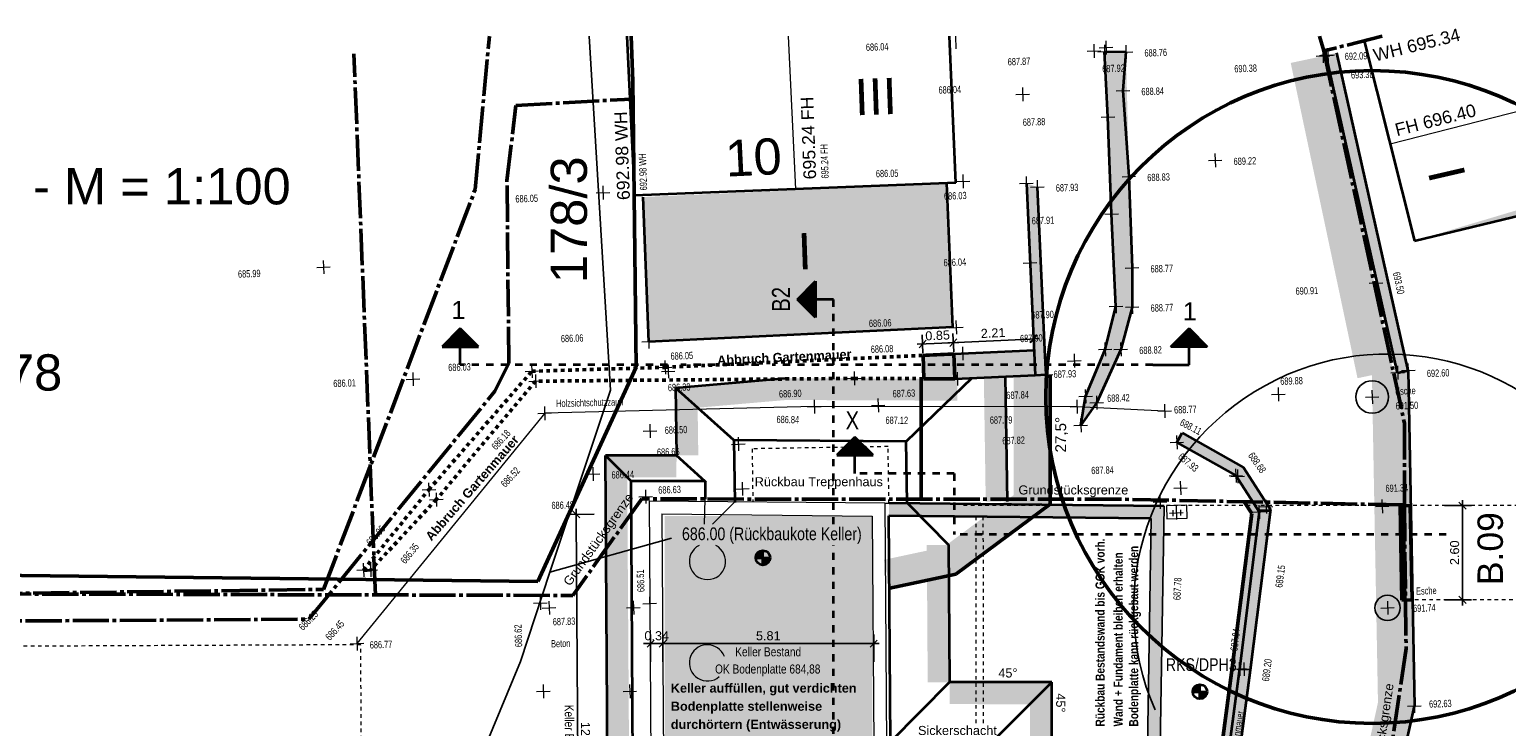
# Model space of a CAD drawing. Header units: metres. Extents: x 1 to 118, y 0 to 84.
# Tile 15 of 24: x 38 to 79, y 65 to 84. Entities that reach past the tile are written whole.
import ezdxf

# ---------------------------------------------------------------- set-up
doc = ezdxf.new("R2010")
doc.units = ezdxf.units.M
for name, pattern in [('ACHSE3', [1.25, 1, -0.1, 0.05, -0.1]), ('DURCHG', [0]), ('GESTR1', [0.4, 0.2, -0.2]), ('GESTR3', [0.2, 0.1, -0.1]), ('PUNKTE', [0.15, 0.05, -0.1])]:
    doc.linetypes.add(name, pattern=pattern)
for name, color, linetype in [('Anschüttung_Keller', 7, 'Continuous'), ('Aushub', 7, 'Continuous'), ('B_ume', 7, 'Continuous'), ('Bestand', 7, 'Continuous'), ('Bodenprofil', 7, 'Continuous'), ('Dr_nage', 7, 'Continuous'), ('Gas', 7, 'Continuous'), ('Gel_nde', 7, 'Continuous'), ('GEOMETRIE', 7, 'Continuous'), ('Grundst_cksgrenze', 7, 'Continuous'), ('H_henkoten', 7, 'Continuous'), ('MAKET', 7, 'Continuous'), ('Mauern_Bestand', 7, 'Continuous'), ('Nachbargeb_ude', 7, 'Continuous'), ('SCHNPF', 7, 'Continuous'), ('SCHRAFF', 7, 'Continuous'), ('Sparten_Vermessung', 7, 'Continuous'), ('Spritzbeton', 7, 'Continuous'), ('Strom', 7, 'Continuous'), ('Telekom', 7, 'Continuous'), ('TEXTE', 7, 'Continuous'), ('Wasser', 7, 'Continuous')]:
    doc.layers.add(name, color=color, linetype=linetype)
doc.styles.add('Arial', font='arial.ttf')
doc.dimstyles.new('ISBSTRICH4E', dxfattribs={"dimtxt": 0.25, "dimasz": 0.1, "dimexe": 0.25, "dimexo": 0, "dimgap": 0.09, "dimtad": 1, "dimzin": 0, "dimdsep": 46, "dimtxsty": 'Arial', "dimblk": 'ID4', "dimblk1": 'ID4', "dimblk2": 'ID4', "dimsah": 1, "dimcen": 0.09, "dimdle": 0.15, "dimclrd": 7, "dimclre": 7, "dimclrt": 7, "dimazin": 0, "dimtfac": 1, "dimtdec": 4, "dimtix": 1, "dimtmove": 2, "dimatfit": 3, "dimfxl": 1, "dimtvp": 0.004, "dimtolj": 1, "dimtzin": 0, "dimarcsym": 0})

# ---------------------------------------------------------------- blocks, each defined once
blk = doc.blocks.new('DIM8')
at = {"layer": 'Bodenprofil', "color": 7, "linetype": 'DURCHG', "lineweight": 35}
for p, q in [((70.315, 66.1), (70.715, 66.1)), ((70.515, 65.9), (70.515, 66.3))]:
    blk.add_line(p, q, dxfattribs=at)
blk.add_circle((70.515, 66.1), 0.2, dxfattribs=at)
blk = doc.blocks.new('DIM9')
at = {"layer": 'Bodenprofil', "color": 7, "style": 'Arial', "width": 0.8}
blk.add_text('RKS/DPH3', height=0.35, dxfattribs=at).set_placement((69.573, 66.672))
blk = doc.blocks.new('ID4')
at = {"color": 7, "linetype": 'DURCHG', "lineweight": 25}
for p, q in [((-1, -1), (1, 1)), ((1.5, 0), (-1, 0))]:
    blk.add_line(p, q, dxfattribs=at)
blk = doc.blocks.new('*D24')
at = {"layer": 'Defpoints', "color": 0}
for p in [(61.52, 67.425), (55.706, 66.925), (61.52, 66.925)]:
    blk.add_point(p, dxfattribs=at)
at = {"layer": 'MAKET', "color": 7, "lineweight": -2}
for p, q in [((55.706, 66.925), (55.706, 67.675)), ((61.52, 66.925), (61.52, 67.675)), ((55.806, 67.425), (61.42, 67.425))]:
    blk.add_line(p, q, dxfattribs=at)
at = {"layer": 'MAKET', "color": 7, "lineweight": -2, "xscale": 0.1, "yscale": 0.1, "zscale": 0.1, "rotation": 180}
blk.add_blockref('ID4', (55.706, 67.425), dxfattribs=at)
at = {"layer": 'MAKET', "color": 7, "lineweight": -2, "xscale": 0.1, "yscale": 0.1, "zscale": 0.1}
blk.add_blockref('ID4', (61.52, 67.425), dxfattribs=at)
at = {"layer": 'MAKET', "color": 7, "insert": (58.613, 67.642), "char_height": 0.25, "attachment_point": 5, "style": 'Arial'}
blk.add_mtext('\\A1;5.81', dxfattribs=at)
blk = doc.blocks.new('*D25')
at = {"layer": 'Defpoints', "color": 0}
for p in [(55.706, 67.425), (55.37, 66.925), (55.706, 66.925)]:
    blk.add_point(p, dxfattribs=at)
at = {"layer": 'MAKET', "color": 7, "lineweight": -2}
for p, q in [((55.37, 66.925), (55.37, 67.675)), ((55.706, 66.925), (55.706, 67.675)), ((55.27, 67.425), (55.17, 67.425)), ((55.37, 67.425), (55.706, 67.425)), ((55.806, 67.425), (55.906, 67.425))]:
    blk.add_line(p, q, dxfattribs=at)
at = {"layer": 'MAKET', "color": 7, "lineweight": -2, "xscale": 0.1, "yscale": 0.1, "zscale": 0.1}
blk.add_blockref('ID4', (55.37, 67.425), dxfattribs=at)
at = {"layer": 'MAKET', "color": 7, "lineweight": -2, "xscale": 0.1, "yscale": 0.1, "zscale": 0.1, "rotation": 180}
blk.add_blockref('ID4', (55.706, 67.425), dxfattribs=at)
at = {"layer": 'MAKET', "color": 7, "insert": (55.538, 67.642), "char_height": 0.25, "attachment_point": 5, "style": 'Arial'}
blk.add_mtext('\\A1;0.34', dxfattribs=at)
blk = doc.blocks.new('*D29')
at = {"layer": 'Defpoints', "color": 0}
for p in [(77.256, 71.231), (77.256, 68.632), (77.756, 68.632)]:
    blk.add_point(p, dxfattribs=at)
at = {"layer": 'MAKET', "color": 7, "lineweight": -2}
for p, q in [((77.256, 71.231), (78.006, 71.231)), ((77.756, 71.131), (77.756, 68.732)), ((77.256, 68.632), (78.006, 68.632))]:
    blk.add_line(p, q, dxfattribs=at)
at = {"layer": 'MAKET', "color": 7, "lineweight": -2, "xscale": 0.1, "yscale": 0.1, "zscale": 0.1}
for p, rotation in [((77.756, 71.231), 90), ((77.756, 68.632), 270)]:
    blk.add_blockref('ID4', p, dxfattribs=dict(at, rotation=rotation))
at = {"layer": 'MAKET', "color": 7, "insert": (77.538, 69.932), "char_height": 0.25, "attachment_point": 5, "rotation": 90, "style": 'Arial'}
blk.add_mtext('\\A1;2.60', dxfattribs=at)
blk = doc.blocks.new('*D30')
at = {"layer": 'Defpoints', "color": 0}
for p in [(53.314, 70.992), (53.814, 70.995), (53.897, 58.674)]:
    blk.add_point(p, dxfattribs=at)
at = {"layer": 'MAKET', "color": 7, "lineweight": -2}
for p, q in [((53.814, 70.995), (53.064, 70.99)), ((53.396, 58.77), (53.315, 70.892)), ((53.897, 58.674), (53.147, 58.669))]:
    blk.add_line(p, q, dxfattribs=at)
at = {"layer": 'MAKET', "color": 7, "lineweight": -2, "xscale": 0.1, "yscale": 0.1, "zscale": 0.1}
for p, rotation in [((53.314, 70.992), 90.3837776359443), ((53.397, 58.67), 270.3837776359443)]:
    blk.add_blockref('ID4', p, dxfattribs=dict(at, rotation=rotation))
at = {"layer": 'MAKET', "color": 7, "insert": (53.573, 64.832), "char_height": 0.25, "attachment_point": 5, "rotation": 270.3838, "style": 'Arial'}
blk.add_mtext('\\A1;12.32', dxfattribs=at)
blk = doc.blocks.new('DIM45')
at = {"layer": 'Aushub', "color": 7, "linetype": 'DURCHG', "lineweight": 35}
for p, q in [((58.267, 69.793), (58.667, 69.793)), ((58.467, 69.593), (58.467, 69.993))]:
    blk.add_line(p, q, dxfattribs=at)
blk.add_circle((58.467, 69.793), 0.2, dxfattribs=at)
blk = doc.blocks.new('DIM46')
at = {"layer": 'Aushub', "color": 7, "style": 'Arial', "width": 0.8}
blk.add_text('686.00 (Rückbaukote Keller)', height=0.35, rotation=360, dxfattribs=at).set_placement((56.233, 70.279))
blk = doc.blocks.new('*D95')
at = {"layer": 'Defpoints', "color": 0}
for p in [(63.705, 75.976), (65.916, 76.079), (63.717, 75.727)]:
    blk.add_point(p, dxfattribs=at)
at = {"layer": 'MAKET', "color": 7, "lineweight": -2}
for p, q in [((63.705, 75.976), (63.728, 75.477)), ((65.827, 75.824), (63.817, 75.731)), ((65.916, 76.079), (65.939, 75.579))]:
    blk.add_line(p, q, dxfattribs=at)
at = {"layer": 'MAKET', "color": 7, "lineweight": -2, "xscale": 0.1, "yscale": 0.1, "zscale": 0.1}
for p, rotation in [((63.717, 75.727), 182.6521771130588), ((65.927, 75.829), 2.65217711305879)]:
    blk.add_blockref('ID4', p, dxfattribs=dict(at, rotation=rotation))
at = {"layer": 'MAKET', "color": 7, "insert": (64.812, 75.993), "char_height": 0.25, "attachment_point": 5, "rotation": 2.6522, "style": 'Arial'}
blk.add_mtext('\\A1;2.21', dxfattribs=at)
blk = doc.blocks.new('*D96')
at = {"layer": 'Defpoints', "color": 0}
for p in [(62.856, 75.937), (63.705, 75.976), (62.868, 75.687)]:
    blk.add_point(p, dxfattribs=at)
at = {"layer": 'MAKET', "color": 7, "lineweight": -2}
for p, q in [((62.856, 75.937), (62.879, 75.437)), ((63.705, 75.976), (63.728, 75.477)), ((63.617, 75.722), (62.968, 75.692))]:
    blk.add_line(p, q, dxfattribs=at)
at = {"layer": 'MAKET', "color": 7, "lineweight": -2, "xscale": 0.1, "yscale": 0.1, "zscale": 0.1}
for p, rotation in [((62.868, 75.687), 182.6521771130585), ((63.717, 75.727), 2.65217711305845)]:
    blk.add_blockref('ID4', p, dxfattribs=dict(at, rotation=rotation))
at = {"layer": 'MAKET', "color": 7, "insert": (63.282, 75.924), "char_height": 0.25, "attachment_point": 5, "rotation": 2.6522, "style": 'Arial'}
blk.add_mtext('\\A1;0.85', dxfattribs=at)

msp = doc.modelspace()

# ---------------------------------------------------------------- hatches: boundary and pattern name
at = {"layer": 'Anschüttung_Keller'}
msp.add_hatch(color=9, dxfattribs=at).paths.add_polyline_path([(55.761, 58.686), (61.479, 58.686), (61.479, 70.944), (55.761, 70.944)])
at = {"layer": 'Aushub'}
for color, points in [(7, [(56.056, 74.483), (59.098, 74.483), (59.075, 74.746)]), (7, [(59.073, 74.144), (63.823, 74.144), (63.826, 74.728), (59.075, 74.728)]), (7, [(59.075, 74.728), (63.826, 74.728), (59.075, 74.746)]), (7, [(64.557, 74.781), (65.159, 74.781), (65.158, 74.79)]), (7, [(64.609, 71.348), (65.211, 71.348), (65.159, 74.781), (64.557, 74.781)]), (30, [(65.381, 71.27), (66.383, 71.27), (66.383, 74.847), (65.381, 74.847)]), (7, [(56.056, 74.483), (56.658, 74.483), (56.658, 74.492)]), (7, [(56.086, 74.146), (59.127, 74.146), (59.098, 74.483), (56.056, 74.483)]), (7, [(56.082, 72.623), (56.684, 72.623), (56.658, 74.483), (56.056, 74.483)]), (7, [(56.108, 73.883), (59.127, 74.146), (56.086, 74.146)]), (7, [(63.823, 74.126), (63.823, 74.144), (59.073, 74.144)]), (7, [(54.118, 72.615), (54.72, 72.615), (54.72, 72.619)]), (7, [(54.212, 58.472), (54.814, 58.472), (54.72, 72.615), (54.118, 72.615)]), (7, [(54.123, 72.614), (56.083, 72.614), (54.123, 72.615)]), (7, [(54.123, 72.013), (56.082, 72.013), (56.083, 72.614), (54.123, 72.614)]), (7, [(56.083, 72.614), (56.684, 72.623), (56.082, 72.623)]), (7, [(56.082, 72.012), (56.082, 72.013), (54.123, 72.013)]), (30, [(65.039, 71.27), (66.383, 71.27), (65.904, 71.913)]), (30, [(63.311, 69.985), (64.655, 69.985), (66.383, 71.27), (65.039, 71.27)]), (7, [(64.609, 71.339), (65.211, 71.348), (64.609, 71.348)]), (30, [(61.801, 69.737), (63.705, 69.737), (63.621, 70.126)]), (7, [(62.984, 70.147), (63.586, 70.147), (63.586, 70.151)]), (7, [(63.009, 66.359), (63.611, 66.359), (63.586, 70.147), (62.984, 70.147)]), (7, [(58.267, 69.793), (58.467, 69.793), (58.467, 69.993, 0.414214)]), (7, [(58.467, 69.593, 0.414214), (58.667, 69.793), (58.467, 69.793)]), (30, [(61.886, 69.342), (63.789, 69.342), (63.705, 69.737), (61.801, 69.737)]), (30, [(63.789, 69.342), (64.655, 69.985), (63.311, 69.985)]), (30, [(61.969, 68.952), (63.789, 69.342), (61.886, 69.342)]), (7, [(63.009, 66.355), (63.611, 66.359), (63.009, 66.359)]), (7, [(65.826, 64.758), (66.428, 64.758), (66.428, 66.359), (65.826, 66.359)])]:
    msp.add_hatch(color=color, dxfattribs=at).paths.add_polyline_path(points)
at = {"layer": 'Bestand'}
msp.add_hatch(color=180, dxfattribs=at).paths.add_polyline_path([(68.475, 28.757), (67.903, 28.757), (68.026, 49.116), (66.119, 48.241), (66.118, 49.496), (68.118, 49.512), (68.11, 56.395), (66.11, 56.387), (66.109, 56.687), (68.946, 56.709), (69.174, 70.875), (61.939, 70.95), (61.942, 71.3), (69.529, 71.221), (69.291, 56.394), (68.46, 56.406), (68.465, 48.579), (68.593, 48.564), (68.475, 28.757)])
at = {"layer": 'Bodenprofil'}
for points in [[(70.315, 66.1), (70.515, 66.1), (70.515, 66.3, 0.414214)], [(70.515, 65.9, 0.414214), (70.715, 66.1), (70.515, 66.1)]]:
    msp.add_hatch(color=7, dxfattribs=at).paths.add_polyline_path(points)
at = {"layer": 'Gel_nde'}
for points in [[(73.018, 83.439), (74.042, 83.439), (73.998, 83.647)], [(74.816, 74.953), (75.84, 74.953), (74.042, 83.439), (73.018, 83.439)], [(74.86, 74.745), (75.84, 74.953), (74.816, 74.953)], [(75.255, 74.943), (76.258, 74.943), (76.257, 74.961)], [(75.426, 65.704), (76.428, 65.704), (76.258, 74.943), (75.255, 74.943)], [(73.409, 56.62), (74.434, 56.62), (76.428, 65.704), (75.402, 65.704)], [(75.402, 65.704), (76.428, 65.704), (75.449, 65.919)], [(75.426, 65.686), (76.428, 65.704), (75.426, 65.704)]]:
    msp.add_hatch(color=7, dxfattribs=at).paths.add_polyline_path(points)
at = {"layer": 'Mauern_Bestand'}
for points in [[(67.229, 73.446), (67.361, 74.243), (67.903, 75.54), (68.199, 76.726), (67.888, 83.752), (68.476, 83.741), (68.646, 76.707), (68.332, 75.54), (68, 74.805), (67.668, 74.071), (67.229, 73.446)], [(67.229, 73.446), (67.361, 74.243), (67.903, 75.54), (68.199, 76.726), (67.888, 83.752), (68.476, 83.741), (68.391, 82.676), (68.646, 76.707), (68.332, 75.54), (67.668, 74.071), (67.229, 73.446)], [(73.998, 83.647), (74.289, 83.721), (76.257, 74.961), (75.965, 74.896), (73.998, 83.647)], [(65.73, 80.119), (66.033, 80.02), (66.274, 74.843), (65.974, 74.829), (65.73, 80.119)], [(63.731, 75.414), (63.755, 74.728), (63.825, 74.728), (65.974, 74.828), (65.942, 75.516), (63.731, 75.414)], [(63.731, 75.414), (63.755, 74.728), (64.013, 74.735), (65.974, 74.828), (65.942, 75.516), (63.731, 75.414)], [(69.879, 72.975), (70.491, 72.975), (70.026, 73.236)], [(71.106, 72.284), (71.717, 72.284), (70.491, 72.975), (69.879, 72.975)], [(71.505, 72.059), (71.862, 72.059), (71.717, 72.284), (71.106, 72.284)], [(72.104, 71.129), (72.46, 71.129), (71.862, 72.059), (71.505, 72.059)], [(71.604, 66.729), (71.907, 66.729), (72.451, 71.058), (72.149, 71.058)], [(72.149, 71.058), (72.451, 71.058), (72.46, 71.129), (72.104, 71.129)], [(70.934, 61.682), (71.236, 61.682), (71.902, 66.691), (71.599, 66.691)], [(71.599, 66.691), (71.902, 66.691), (71.907, 66.729), (71.604, 66.729)]]:
    msp.add_hatch(color=7, dxfattribs=at).paths.add_polyline_path(points)
at = {"layer": 'Nachbargeb_ude'}
for points in [[(86.639, 66.308), (83.298, 80.191), (76.431, 78.534), (84.729, 81.013), (92.143, 82.781), (92.143, 67.63), (86.639, 66.308)], [(54.925, 79.781), (63.789, 80.13)], [(63.539, 80.12), (63.706, 76.153), (55.315, 75.754), (55.157, 79.741), (63.539, 80.12)]]:
    msp.add_hatch(color=7, dxfattribs=at).paths.add_polyline_path(points)
at = {"layer": 'SCHRAFF'}
for points in [[(63.731, 75.414), (62.882, 75.374), (62.904, 74.732), (63.755, 74.728), (63.731, 75.414)], [(63.731, 75.414), (63.755, 74.728), (62.904, 74.732), (62.882, 75.374), (63.731, 75.414)], [(63.611, 66.358), (65.827, 66.358), (63.611, 66.359)], [(63.611, 65.757), (65.827, 65.757), (65.827, 66.358), (63.611, 66.358)], [(65.827, 65.756), (65.827, 65.757), (63.611, 65.757)]]:
    msp.add_hatch(color=7, dxfattribs=at).paths.add_polyline_path(points)
at = {"layer": 'Spritzbeton'}
for color, points in [(4, [(71.971, 71.335), (71.73, 71.34), (71.942, 71.011), (71.674, 68.883), (71.071, 64.232), (70.736, 61.708), (70.934, 61.682), (71.604, 66.729), (72.149, 71.058), (71.971, 71.335)]), (30, [(76.116, 71.228), (76.326, 71.231), (76.364, 68.632), (76.164, 68.628), (76.116, 71.228)])]:
    msp.add_hatch(color=color, dxfattribs=at).paths.add_polyline_path(points)

# ---------------------------------------------------------------- linework, layer by layer
at = {"layer": 'Anschüttung_Keller', "color": 9, "linetype": 'DURCHG', "lineweight": 13}
for centre, start, end in [((56.937, 69.692), 117.2858, 62.7142), ((56.937, 66.895), 20.4833, 310.5683)]:
    msp.add_arc(centre, 0.5, start, end, dxfattribs=at)
at = {"layer": 'Aushub', "color": 7, "linetype": 'DURCHG', "lineweight": 35}
for p, q in [((56.056, 74.483), (59.075, 74.746)), ((64.223, 74.746), (62.416, 72.996)), ((65.211, 71.348), (65.158, 74.79)), ((56.056, 74.483), (56.083, 72.612)), ((57.664, 73.035), (56.056, 74.483)), ((62.416, 72.996), (57.664, 73.035)), ((57.664, 73.035), (57.688, 71.322)), ((62.441, 71.306), (62.416, 72.996)), ((54.118, 72.615), (54.212, 58.467)), ((54.822, 71.915), (54.123, 72.615)), ((56.083, 72.614), (54.123, 72.615)), ((56.877, 71.898), (56.083, 72.614)), ((54.822, 71.915), (54.917, 57.787)), ((54.822, 71.915), (56.86, 71.914)), ((56.877, 71.898), (56.87, 71.414)), ((56.878, 71.914), (56.877, 71.898)), ((62.441, 71.306), (63.586, 70.151)), ((61.931, 70.95), (61.972, 64.709)), ((63.586, 70.151), (63.611, 66.359)), ((63.611, 66.359), (61.972, 64.709)), ((66.428, 66.359), (63.611, 66.359)), ((66.428, 66.359), (64.778, 64.709)), ((66.428, 64.758), (66.428, 66.359))]:
    msp.add_line(p, q, dxfattribs=at)
at = {"layer": 'Aushub', "color": 20, "linetype": 'DURCHG', "lineweight": 50}
for p, q in [((62.829, 74.732), (62.829, 71.412)), ((66.383, 74.847), (66.383, 71.27)), ((63.789, 69.342), (66.383, 71.27)), ((61.969, 68.952), (63.789, 69.342))]:
    msp.add_line(p, q, dxfattribs=at)
at = {"layer": 'Aushub', "color": 9, "linetype": 'DURCHG', "lineweight": 13}
for p, q in [((56.859, 70.716), (56.87, 71.414)), ((57.689, 71.336), (57.075, 70.716))]:
    msp.add_line(p, q, dxfattribs=at)
at = {"layer": 'B_ume', "color": 84, "linetype": 'DURCHG', "lineweight": 50}
msp.add_circle((75.264, 74.227), 9, dxfattribs=at)
at = {"layer": 'B_ume', "color": 84, "linetype": 'DURCHG', "lineweight": 25}
for centre, radius in [((75.264, 74.227), 0.45), ((75.688, 68.412), 0.35)]:
    msp.add_circle(centre, radius, dxfattribs=at)
msp.add_arc((75.688, 68.412), 7, 224.0189, 203.6893, dxfattribs=at)
at = {"layer": 'Bestand', "color": 254, "linetype": 'GESTR3', "lineweight": 13}
for p, q in [((61.918, 72.859), (58.167, 72.799)), ((58.167, 72.799), (58.188, 71.329)), ((61.941, 71.299), (61.918, 72.859)), ((64.349, 65.233), (64.342, 70.925)), ((64.549, 65.233), (64.542, 70.923)), ((47.378, 67.395), (33.732, 67.334)), ((47.414, 59.982), (47.378, 67.395))]:
    msp.add_line(p, q, dxfattribs=at)
at = {"layer": 'Bestand', "color": 9, "linetype": 'DURCHG', "lineweight": 13}
for p, q in [((55.326, 71.353), (55.413, 58.39)), ((61.827, 71.301), (55.326, 71.353)), ((61.827, 71.301), (61.942, 71.3)), ((61.827, 71.301), (61.871, 64.631)), ((55.679, 71.008), (55.761, 58.686)), ((55.679, 71.008), (61.479, 70.944)), ((61.479, 70.944), (61.521, 64.631))]:
    msp.add_line(p, q, dxfattribs=at)
at = {"layer": 'Bestand', "color": 7, "linetype": 'DURCHG', "lineweight": 35}
for p, q in [((69.529, 71.221), (61.942, 71.3)), ((69.174, 70.875), (61.939, 70.95))]:
    msp.add_line(p, q, dxfattribs=at)
at = {"layer": 'Bestand', "color": 180, "linetype": 'DURCHG', "lineweight": 25}
for p, q in [((69.072, 64.577), (69.174, 70.875)), ((69.422, 64.577), (69.529, 71.221))]:
    msp.add_line(p, q, dxfattribs=at)
at = {"layer": 'Gas', "color": 20, "linetype": 'ACHSE3', "lineweight": 50}
for p, q in [((51.408, 80.187), (51.657, 82.266)), ((51.657, 82.266), (54.846, 82.444)), ((51.46, 75.159), (51.408, 80.187)), ((51.071, 74.384), (51.46, 75.159)), ((45.947, 68.102), (51.071, 74.384)), ((32.934, 68.018), (45.947, 68.102))]:
    msp.add_line(p, q, dxfattribs=at)
at = {"layer": 'Gel_nde', "color": 7, "linetype": 'DURCHG', "lineweight": 35}
for p in [(76.257, 74.961), (74.387, 56.405)]:
    msp.add_line(p, (76.428, 65.704), dxfattribs=at)
at = {"layer": 'GEOMETRIE', "color": 7, "linetype": 'DURCHG', "lineweight": 50}
for p, q in [((62.882, 75.374), (62.904, 74.732)), ((63.731, 75.414), (63.755, 74.728))]:
    msp.add_line(p, q, dxfattribs=at)
at = {"layer": 'GEOMETRIE', "color": 7, "linetype": 'PUNKTE', "lineweight": 18}
for p, q in [((96.897, 71.231), (63.948, 71.231)), ((80.541, 68.632), (76.364, 68.632))]:
    msp.add_line(p, q, dxfattribs=at)
at = {"layer": 'Grundst_cksgrenze', "color": 54, "linetype": 'ACHSE3', "lineweight": 50}
for p, q in [((73.816, 84.177), (73.929, 83.77)), ((75.54, 84.177), (73.929, 83.77)), ((47.781, 68.77), (47.188, 83.689)), ((73.929, 83.77), (76.155, 73.501)), ((76.155, 73.501), (76.152, 71.25)), ((55.124, 71.415), (53.224, 68.756)), ((68.342, 71.41), (55.124, 71.415)), ((76.152, 71.249), (68.341, 71.409)), ((76.152, 71.25), (76.199, 67.289)), ((76.152, 71.25), (76.152, 71.25)), ((6.093, 68.872), (53.224, 68.756)), ((76.199, 67.289), (74.25, 54.164))]:
    msp.add_line(p, q, dxfattribs=at)
at = {"layer": 'H_henkoten', "color": 9, "linetype": 'DURCHG', "lineweight": 13}
for p, q in [((63.777, 84.177), (63.789, 83.832)), ((67.588, 83.957), (67.601, 83.582)), ((67.881, 83.94), (67.894, 83.565)), ((67.916, 84.05), (67.929, 83.676)), ((68.469, 83.928), (68.482, 83.553)), ((67.408, 83.763), (67.782, 83.776)), ((67.7, 83.746), (68.075, 83.759)), ((67.735, 83.857), (68.11, 83.87)), ((68.289, 83.734), (68.663, 83.747)), ((73.722, 83.622), (74.097, 83.635)), ((73.811, 83.641), (74.186, 83.654)), ((73.853, 83.653), (74.228, 83.666)), ((73.903, 83.816), (73.916, 83.441)), ((73.992, 83.834), (74.005, 83.46)), ((74.034, 83.847), (74.047, 83.472)), ((65.623, 82.763), (65.636, 82.388)), ((68.204, 82.67), (68.579, 82.682)), ((68.385, 82.863), (68.398, 82.489)), ((65.442, 82.569), (65.817, 82.582)), ((67.789, 81.944), (68.164, 81.957)), ((67.97, 82.138), (67.983, 81.763)), ((70.748, 80.746), (71.122, 80.759)), ((70.929, 80.94), (70.941, 80.565)), ((63.977, 80.361), (63.99, 79.987)), ((65.724, 80.307), (65.737, 79.932)), ((68.368, 80.3), (68.742, 80.313)), ((68.549, 80.494), (68.561, 80.119)), ((53.872, 79.853), (54.246, 79.865)), ((54.052, 80.046), (54.065, 79.672)), ((63.796, 80.167), (64.171, 80.18)), ((65.543, 80.113), (65.918, 80.126)), ((65.846, 80.013), (66.22, 80.026)), ((66.026, 80.207), (66.039, 79.833)), ((68.073, 79.463), (68.086, 79.088)), ((67.892, 79.269), (68.267, 79.282)), ((46.162, 77.801), (46.537, 77.814)), ((46.343, 77.995), (46.356, 77.62)), ((65.644, 77.922), (66.019, 77.935)), ((65.825, 78.116), (65.838, 77.741)), ((68.457, 77.781), (68.831, 77.794)), ((68.637, 77.975), (68.65, 77.6)), ((75.184, 77.363), (75.559, 77.376)), ((75.365, 77.557), (75.378, 77.182)), ((68.012, 76.719), (68.387, 76.732)), ((68.193, 76.913), (68.206, 76.538)), ((68.459, 76.701), (68.834, 76.714)), ((68.64, 76.895), (68.653, 76.52)), ((63.608, 76.138), (63.983, 76.151)), ((63.789, 76.332), (63.802, 75.957)), ((55.127, 75.747), (55.502, 75.76)), ((55.308, 75.941), (55.321, 75.566)), ((63.786, 75.42), (64.161, 75.433)), ((63.967, 75.613), (63.98, 75.239)), ((67.045, 75.413), (67.058, 75.038)), ((67.715, 75.534), (68.09, 75.547)), ((67.896, 75.728), (67.909, 75.353)), ((68.145, 75.533), (68.52, 75.546)), ((68.326, 75.727), (68.339, 75.352)), ((51.908, 74.933), (52.282, 74.946)), ((52.089, 75.127), (52.101, 74.752)), ((55.581, 75.04), (55.956, 75.052)), ((55.665, 74.927), (56.04, 74.94)), ((55.762, 75.233), (55.775, 74.859)), ((55.846, 75.121), (55.859, 74.746)), ((66.268, 75.03), (66.28, 74.656)), ((66.864, 75.219), (67.239, 75.232)), ((75.958, 75.083), (75.971, 74.708)), ((76.07, 74.955), (76.445, 74.968)), ((76.251, 75.149), (76.264, 74.774)), ((48.628, 74.711), (49.003, 74.724)), ((48.809, 74.905), (48.822, 74.531)), ((52.01, 74.658), (52.385, 74.671)), ((52.191, 74.852), (52.204, 74.477)), ((60.798, 74.735), (61.173, 74.747)), ((60.979, 74.928), (60.992, 74.554)), ((63.638, 74.722), (64.013, 74.735)), ((63.819, 74.916), (63.832, 74.541)), ((66.087, 74.836), (66.461, 74.849)), ((75.777, 74.889), (76.152, 74.902)), ((59.876, 74.149), (59.889, 73.775)), ((61.636, 74.183), (61.649, 73.808)), ((67.118, 74.146), (67.131, 73.771)), ((67.174, 74.237), (67.549, 74.25)), ((67.355, 74.431), (67.368, 74.056)), ((67.661, 74.258), (67.674, 73.883)), ((72.491, 74.292), (72.866, 74.305)), ((72.672, 74.486), (72.685, 74.111)), ((75.077, 74.22), (75.452, 74.233)), ((75.258, 74.414), (75.271, 74.039)), ((52.261, 73.773), (52.636, 73.786)), ((52.442, 73.967), (52.455, 73.592)), ((59.695, 73.955), (60.07, 73.968)), ((61.455, 73.989), (61.83, 74.002)), ((66.937, 73.952), (67.312, 73.965)), ((67.48, 74.064), (67.855, 74.077)), ((69.355, 73.835), (69.73, 73.848)), ((69.536, 74.029), (69.549, 73.654)), ((55.343, 73.479), (55.356, 73.104)), ((67.042, 73.439), (67.417, 73.452)), ((67.223, 73.633), (67.236, 73.258)), ((55.162, 73.285), (55.537, 73.298)), ((57.601, 72.921), (57.976, 72.934)), ((57.782, 73.115), (57.795, 72.74)), ((69.692, 72.968), (70.066, 72.981)), ((69.872, 73.162), (69.885, 72.787)), ((53.594, 72.099), (53.969, 72.112)), ((53.775, 72.293), (53.788, 71.918)), ((71.499, 72.247), (71.512, 71.872)), ((71.547, 72.224), (71.56, 71.85)), ((49.068, 71.666), (49.443, 71.678)), ((49.249, 71.859), (49.262, 71.485)), ((57.711, 71.688), (58.085, 71.701)), ((57.891, 71.881), (57.904, 71.507)), ((69.791, 71.71), (70.166, 71.723)), ((69.972, 71.904), (69.985, 71.529)), ((71.318, 72.053), (71.693, 72.066)), ((71.366, 72.031), (71.741, 72.044)), ((49.272, 71.393), (49.647, 71.406)), ((49.453, 71.587), (49.466, 71.212)), ((55.046, 71.471), (55.421, 71.484)), ((55.227, 71.665), (55.24, 71.29)), ((69.226, 71.324), (69.601, 71.337)), ((69.407, 71.518), (69.42, 71.143)), ((72.333, 71.389), (72.346, 71.014)), ((75.533, 71.402), (75.546, 71.027)), ((69.676, 71.028), (70.05, 71.041)), ((69.857, 71.222), (69.87, 70.847)), ((71.962, 71.052), (72.336, 71.065)), ((72.143, 71.246), (72.156, 70.871)), ((72.152, 71.195), (72.527, 71.208)), ((75.353, 71.208), (75.727, 71.221)), ((47.446, 69.643), (47.459, 69.268)), ((47.643, 69.643), (47.656, 69.268)), ((47.265, 69.449), (47.64, 69.462)), ((47.462, 69.449), (47.837, 69.462)), ((52.144, 68.539), (52.518, 68.552)), ((52.325, 68.732), (52.337, 68.358)), ((52.383, 68.407), (52.758, 68.42)), ((52.564, 68.6), (52.577, 68.226)), ((54.708, 68.412), (55.083, 68.425)), ((54.889, 68.606), (54.902, 68.231)), ((55.158, 68.527), (55.532, 68.54)), ((55.339, 68.721), (55.352, 68.346)), ((75.501, 68.406), (75.875, 68.419)), ((75.682, 68.599), (75.694, 68.225)), ((47.267, 67.616), (47.28, 67.241)), ((47.086, 67.422), (47.461, 67.435)), ((71.598, 66.917), (71.611, 66.542)), ((71.721, 66.91), (71.734, 66.535)), ((71.417, 66.723), (71.792, 66.736)), ((71.54, 66.716), (71.915, 66.729)), ((52.221, 66.105), (52.596, 66.118)), ((52.402, 66.299), (52.415, 65.925)), ((54.609, 66.105), (54.984, 66.117)), ((54.79, 66.298), (54.803, 65.924)), ((76.241, 65.698), (76.615, 65.711)), ((76.421, 65.892), (76.434, 65.517))]:
    msp.add_line(p, q, dxfattribs=at)
at = {"layer": 'Mauern_Bestand', "color": 7, "linetype": 'DURCHG', "lineweight": 35}
for p, q in [((67.976, 81.951), (67.888, 83.752)), ((67.888, 83.752), (68.476, 83.741)), ((68.476, 83.741), (68.391, 82.676)), ((75.965, 74.896), (73.998, 83.647)), ((76.257, 74.961), (74.289, 83.721)), ((68.391, 82.676), (68.555, 80.307)), ((68.079, 79.276), (67.976, 81.951)), ((68.555, 80.307), (68.644, 77.787)), ((65.73, 80.119), (65.974, 74.829)), ((66.242, 75.531), (66.033, 80.02)), ((68.199, 76.726), (68.079, 79.276)), ((68.644, 77.787), (68.646, 76.707)), ((67.903, 75.54), (68.199, 76.726)), ((68.646, 76.707), (68.332, 75.54)), ((63.731, 75.414), (65.942, 75.516)), ((66.274, 74.843), (66.242, 75.531)), ((67.361, 74.243), (67.903, 75.54)), ((68.332, 75.54), (67.668, 74.071)), ((75.965, 74.896), (76.257, 74.961)), ((63.754, 74.724), (65.974, 74.828)), ((63.825, 74.728), (63.755, 74.728)), ((65.974, 74.829), (66.274, 74.843)), ((67.229, 73.446), (67.361, 74.243)), ((67.668, 74.071), (67.229, 73.446)), ((69.879, 72.975), (70.026, 73.236)), ((69.879, 72.975), (71.505, 72.059)), ((70.026, 73.236), (71.717, 72.284)), ((71.717, 72.284), (72.46, 71.129)), ((71.505, 72.059), (72.149, 71.058)), ((72.149, 71.058), (71.604, 66.729)), ((72.46, 71.129), (71.902, 66.691)), ((47.451, 69.454), (47.649, 69.455)), ((71.604, 66.729), (70.934, 61.682)), ((71.902, 66.691), (71.232, 61.65))]:
    msp.add_line(p, q, dxfattribs=at)
at = {"layer": 'Mauern_Bestand', "color": 20, "linetype": 'GESTR3', "lineweight": 50}
for p, q in [((55.769, 75.045), (63.731, 75.414)), ((49.255, 71.671), (52.094, 74.938)), ((52.094, 74.938), (55.768, 75.045)), ((52.197, 74.663), (49.459, 71.398)), ((60.985, 74.74), (52.197, 74.663)), ((60.986, 74.74), (63.755, 74.728)), ((47.451, 69.454), (49.255, 71.671)), ((49.459, 71.398), (47.649, 69.455)), ((47.451, 69.454), (47.649, 69.455))]:
    msp.add_line(p, q, dxfattribs=at)
at = {"layer": 'Mauern_Bestand', "color": 7, "linetype": 'DURCHG', "lineweight": 50}
for p, q in [((62.882, 75.374), (63.731, 75.414)), ((62.904, 74.732), (63.755, 74.728))]:
    msp.add_line(p, q, dxfattribs=at)
at = {"layer": 'Mauern_Bestand', "color": 20, "linetype": 'DURCHG', "lineweight": 50}
msp.add_line((63.731, 75.414), (63.755, 74.728), dxfattribs=at)
at = {"layer": 'Nachbargeb_ude', "color": 7, "linetype": 'DURCHG', "lineweight": 35}
for p, q in [((54.716, 84.177), (54.925, 79.781)), ((63.789, 80.13), (63.608, 84.177)), ((75.043, 84.045), (76.431, 78.534)), ((63.789, 80.13), (54.925, 79.781)), ((63.706, 76.153), (63.539, 80.12)), ((76.431, 78.534), (83.298, 80.191)), ((55.157, 79.741), (55.315, 75.75)), ((63.706, 76.153), (55.315, 75.75))]:
    msp.add_line(p, q, dxfattribs=at)
at = {"layer": 'Nachbargeb_ude', "color": 7, "linetype": 'DURCHG', "lineweight": 18}
for p, q in [((59.166, 84.177), (59.362, 79.956)), ((84.13, 83.332), (75.759, 81.202))]:
    msp.add_line(p, q, dxfattribs=at)
at = {"layer": 'Nachbargeb_ude', "color": 9, "linetype": 'DURCHG', "lineweight": 13}
for p, q in [((52.448, 73.779), (47.273, 67.428)), ((59.882, 73.961), (52.448, 73.779)), ((67.124, 73.957), (59.882, 73.961)), ((69.542, 73.84), (67.124, 73.957))]:
    msp.add_line(p, q, dxfattribs=at)
at = {"layer": 'SCHNPF', "color": 7, "linetype": 'DURCHG', "lineweight": 35}
for p, q in [((59.415, 76.917), (59.915, 77.417)), ((59.885, 77.387), (59.885, 76.447)), ((59.9, 77.402), (59.9, 76.432)), ((59.915, 77.417), (59.915, 76.417)), ((59.476, 76.978), (59.476, 76.857)), ((59.491, 76.993), (59.491, 76.841)), ((59.506, 77.008), (59.506, 76.826)), ((59.521, 77.023), (59.521, 76.811)), ((59.537, 77.038), (59.537, 76.796)), ((59.552, 77.054), (59.552, 76.781)), ((59.567, 77.069), (59.567, 76.766)), ((59.582, 77.084), (59.582, 76.751)), ((59.597, 77.099), (59.597, 76.735)), ((59.612, 77.114), (59.612, 76.72)), ((59.627, 77.129), (59.627, 76.705)), ((59.643, 77.144), (59.643, 76.69)), ((59.658, 77.16), (59.658, 76.675)), ((59.673, 77.175), (59.673, 76.66)), ((59.688, 77.19), (59.688, 76.644)), ((59.703, 77.205), (59.703, 76.629)), ((59.718, 77.22), (59.718, 76.614)), ((59.734, 77.235), (59.734, 76.599)), ((59.749, 77.251), (59.749, 76.584)), ((59.764, 77.266), (59.764, 76.569)), ((59.779, 77.281), (59.779, 76.554)), ((59.794, 77.296), (59.794, 76.538)), ((59.809, 77.311), (59.809, 76.523)), ((59.824, 77.326), (59.824, 76.508)), ((59.84, 77.341), (59.84, 76.493)), ((59.855, 77.357), (59.855, 76.478)), ((59.87, 77.372), (59.87, 76.463)), ((60.415, 76.917), (59.415, 76.917)), ((59.915, 76.417), (59.415, 76.917)), ((59.43, 76.932), (59.43, 76.902)), ((59.446, 76.947), (59.446, 76.887)), ((59.461, 76.963), (59.461, 76.872)), ((50.119, 76.112), (49.619, 75.612)), ((49.756, 75.748), (50.483, 75.748)), ((49.771, 75.764), (50.468, 75.764)), ((49.786, 75.779), (50.453, 75.779)), ((49.801, 75.794), (50.438, 75.794)), ((49.816, 75.809), (50.422, 75.809)), ((49.831, 75.824), (50.407, 75.824)), ((49.847, 75.839), (50.392, 75.839)), ((49.862, 75.855), (50.377, 75.855)), ((49.877, 75.87), (50.362, 75.87)), ((49.892, 75.885), (50.347, 75.885)), ((49.907, 75.9), (50.331, 75.9)), ((49.922, 75.915), (50.316, 75.915)), ((49.938, 75.93), (50.301, 75.93)), ((49.953, 75.945), (50.286, 75.945)), ((49.968, 75.961), (50.271, 75.961)), ((49.983, 75.976), (50.256, 75.976)), ((49.998, 75.991), (50.241, 75.991)), ((50.013, 76.006), (50.225, 76.006)), ((50.028, 76.021), (50.21, 76.021)), ((50.044, 76.036), (50.195, 76.036)), ((50.059, 76.052), (50.18, 76.052)), ((50.074, 76.067), (50.165, 76.067)), ((50.089, 76.082), (50.15, 76.082)), ((50.104, 76.097), (50.134, 76.097)), ((50.119, 75.112), (50.119, 76.112)), ((50.619, 75.612), (50.119, 76.112)), ((69.716, 75.612), (70.216, 76.112)), ((70.579, 75.748), (69.852, 75.748)), ((70.564, 75.764), (69.867, 75.764)), ((70.549, 75.779), (69.882, 75.779)), ((70.534, 75.794), (69.897, 75.794)), ((70.519, 75.809), (69.913, 75.809)), ((70.504, 75.824), (69.928, 75.824)), ((70.488, 75.839), (69.943, 75.839)), ((70.473, 75.855), (69.958, 75.855)), ((70.458, 75.87), (69.973, 75.87)), ((70.443, 75.885), (69.988, 75.885)), ((70.428, 75.9), (70.004, 75.9)), ((70.413, 75.915), (70.019, 75.915)), ((70.397, 75.93), (70.034, 75.93)), ((70.382, 75.945), (70.049, 75.945)), ((70.367, 75.961), (70.064, 75.961)), ((70.352, 75.976), (70.079, 75.976)), ((70.337, 75.991), (70.094, 75.991)), ((70.322, 76.006), (70.11, 76.006)), ((70.307, 76.021), (70.125, 76.021)), ((70.291, 76.036), (70.14, 76.036)), ((70.276, 76.052), (70.155, 76.052)), ((70.261, 76.067), (70.17, 76.067)), ((70.246, 76.082), (70.185, 76.082)), ((70.231, 76.097), (70.201, 76.097)), ((70.216, 75.112), (70.216, 76.112)), ((70.216, 76.112), (70.716, 75.612)), ((49.619, 75.612), (50.619, 75.612)), ((49.634, 75.627), (50.604, 75.627)), ((49.65, 75.642), (50.589, 75.642)), ((49.665, 75.658), (50.574, 75.658)), ((49.68, 75.673), (50.559, 75.673)), ((49.695, 75.688), (50.544, 75.688)), ((49.71, 75.703), (50.528, 75.703)), ((49.725, 75.718), (50.513, 75.718)), ((49.741, 75.733), (50.498, 75.733)), ((70.716, 75.612), (69.716, 75.612)), ((70.701, 75.627), (69.731, 75.627)), ((70.685, 75.642), (69.746, 75.642)), ((70.67, 75.658), (69.761, 75.658)), ((70.655, 75.673), (69.776, 75.673)), ((70.64, 75.688), (69.791, 75.688)), ((70.625, 75.703), (69.807, 75.703)), ((70.61, 75.718), (69.822, 75.718)), ((70.594, 75.733), (69.837, 75.733)), ((69.216, 75.112), (70.216, 75.112)), ((61.002, 73.119), (60.502, 72.619)), ((60.79, 72.907), (61.214, 72.907)), ((60.805, 72.923), (61.199, 72.923)), ((60.82, 72.938), (61.184, 72.938)), ((60.835, 72.953), (61.169, 72.953)), ((60.851, 72.968), (61.154, 72.968)), ((60.866, 72.983), (61.138, 72.983)), ((60.881, 72.998), (61.123, 72.998)), ((60.896, 73.013), (61.108, 73.013)), ((60.911, 73.029), (61.093, 73.029)), ((60.926, 73.044), (61.078, 73.044)), ((60.942, 73.059), (61.063, 73.059)), ((60.957, 73.074), (61.048, 73.074)), ((60.972, 73.089), (61.032, 73.089)), ((60.987, 73.104), (61.017, 73.104)), ((61.002, 72.119), (61.002, 73.119)), ((61.502, 72.619), (61.002, 73.119)), ((60.502, 72.619), (61.502, 72.619)), ((60.517, 72.635), (61.487, 72.635)), ((60.532, 72.65), (61.472, 72.65)), ((60.548, 72.665), (61.457, 72.665)), ((60.563, 72.68), (61.442, 72.68)), ((60.578, 72.695), (61.426, 72.695)), ((60.593, 72.71), (61.411, 72.71)), ((60.608, 72.726), (61.396, 72.726)), ((60.623, 72.741), (61.381, 72.741)), ((60.638, 72.756), (61.366, 72.756)), ((60.654, 72.771), (61.351, 72.771)), ((60.669, 72.786), (61.335, 72.786)), ((60.684, 72.801), (61.32, 72.801)), ((60.699, 72.816), (61.305, 72.816)), ((60.714, 72.832), (61.29, 72.832)), ((60.729, 72.847), (61.275, 72.847)), ((60.745, 72.862), (61.26, 72.862)), ((60.76, 72.877), (61.245, 72.877)), ((60.775, 72.892), (61.229, 72.892))]:
    msp.add_line(p, q, dxfattribs=at)
at = {"layer": 'SCHNPF', "color": 7, "linetype": 'GESTR1', "lineweight": 35}
for p, q in [((60.415, 70.716), (60.415, 76.917)), ((55.835, 75.112), (50.119, 75.112)), ((58.35, 75.112), (56.206, 75.112)), ((69.216, 75.112), (58.721, 75.112)), ((63.74, 72.119), (61.002, 72.119)), ((63.74, 72.119), (63.74, 70.435)), ((60.415, 55.334), (60.415, 70.137)), ((77.308, 70.435), (63.74, 70.435))]:
    msp.add_line(p, q, dxfattribs=at)
at = {"layer": 'Sparten_Vermessung', "color": 9, "linetype": 'DURCHG', "lineweight": 13}
for p, q in [((70.151, 71.242), (69.591, 71.222)), ((69.591, 71.222), (69.603, 70.866)), ((69.603, 70.866), (70.163, 70.885)), ((69.765, 71.109), (69.77, 70.94)), ((69.977, 71.117), (69.982, 70.956)), ((70.163, 70.885), (70.151, 71.242))]:
    msp.add_line(p, q, dxfattribs=at)
at = {"layer": 'Spritzbeton', "color": 140, "linetype": 'DURCHG', "lineweight": 50}
for p, q in [((71.73, 71.34), (71.942, 71.011)), ((71.971, 71.335), (71.73, 71.34)), ((71.942, 71.011), (71.406, 66.754)), ((71.406, 66.756), (70.736, 61.708))]:
    msp.add_line(p, q, dxfattribs=at)
at = {"layer": 'Spritzbeton', "color": 20, "linetype": 'DURCHG', "lineweight": 50}
for p, q in [((76.316, 71.232), (76.036, 71.226)), ((76.036, 71.226), (76.084, 68.627)), ((76.116, 71.228), (76.164, 68.628)), ((76.316, 71.232), (76.364, 68.632)), ((76.364, 68.632), (76.084, 68.627))]:
    msp.add_line(p, q, dxfattribs=at)
at = {"layer": 'Strom', "color": 1, "linetype": 'DURCHG', "lineweight": 25}
for p, q in [((54.26, 74.411), (53.671, 84.177)), ((52.589, 69.398), (54.26, 74.411)), ((52.589, 69.398), (55.943, 70.33)), ((51.784, 66.935), (52.589, 69.398)), ((48.75, 59.651), (51.784, 66.935))]:
    msp.add_line(p, q, dxfattribs=at)
at = {"layer": 'Telekom', "color": 84, "linetype": 'DURCHG', "lineweight": 50}
for p, q in [((54.876, 82.934), (54.833, 84.177)), ((54.967, 75.053), (54.876, 82.934)), ((52.255, 69.142), (54.967, 75.053)), ((29.571, 69.406), (52.255, 69.142))]:
    msp.add_line(p, q, dxfattribs=at)
at = {"layer": 'Wasser', "color": 5, "linetype": 'ACHSE3', "lineweight": 50}
for p, q in [((50.53, 79.945), (50.924, 84.177)), ((46.35, 68.922), (50.53, 79.945)), ((5.843, 68.404), (46.35, 68.922))]:
    msp.add_line(p, q, dxfattribs=at)

# ---------------------------------------------------------------- block references
for name in ['DIM46', 'DIM45', 'DIM9', 'DIM8']:
    msp.add_blockref(name, (0, 0))

# ---------------------------------------------------------------- texts
at = {"layer": 'Aushub', "color": 30, "style": 'Arial'}
msp.add_text('27,5°', height=0.3, rotation=90, dxfattribs=at).set_placement((66.826, 72.696))
at = {"layer": 'Dr_nage', "color": 7, "style": 'Arial'}
msp.add_text('Sickerschacht', height=0.25, dxfattribs=at).set_placement((62.742, 64.906))
at = {"layer": 'Grundst_cksgrenze', "color": 54, "style": 'Arial'}
msp.add_text('178/3', height=1, rotation=90, dxfattribs=at).set_placement((53.614, 77.366))
msp.add_text('178', height=1, dxfattribs=at).set_placement((36.816, 74.404))
at = {"layer": 'Grundst_cksgrenze', "color": 56, "style": 'Arial'}
for rotation, p in [(360, (65.511, 71.539)), (414.4, (53.146, 68.995)), (441.6, (75.415, 63.314))]:
    msp.add_text('Grundstücksgrenze', height=0.25, rotation=rotation, dxfattribs=at).set_placement(p)
at = {"layer": 'H_henkoten', "color": 7, "style": 'Arial'}
for s, rotation, p in [('WH 695.34', 373.9, (75.347, 83.475)), ('FH 696.40', 374.3, (75.946, 81.416))]:
    msp.add_text(s, height=0.35, rotation=rotation, dxfattribs=at).set_placement(p)
at = {"layer": 'H_henkoten', "color": 9, "style": 'Arial', "width": 0.7}
for s, rotation, p in [('686.04', 2, (61.308, 83.769)), ('687.87', 2, (65.219, 83.369)), ('688.76', 2, (68.988, 83.611)), ('692.09', 2, (74.511, 83.517)), ('687.92', 2, (67.824, 83.178)), ('690.38', 2, (71.467, 83.177)), ('693.38', 2, (74.683, 83.007)), ('686.04', 2, (63.31, 82.59)), ('688.84', 2, (68.904, 82.546)), ('687.88', 2, (65.633, 81.702)), ('695.24 FH', 92, (60.281, 80.254)), ('692.98 WH', 92, (55.275, 79.929)), ('689.22', 2, (71.447, 80.622)), ('686.05', 361.2, (61.582, 80.286)), ('688.83', 2, (69.067, 80.177)), ('686.03', 2, (63.462, 79.665)), ('687.93', 2, (66.545, 79.89)), ('686.05', 2, (51.644, 79.589)), ('687.91', 2, (65.88, 78.985)), ('686.04', 2, (63.449, 77.831)), ('688.77', 2, (69.156, 77.658)), ('685.99', 2, (43.996, 77.516)), ('693.50', 282.5, (75.831, 77.649)), ('690.91', 2, (73.156, 77.045)), ('687.90', 2, (65.868, 76.386)), ('688.77', 2, (69.159, 76.577)), ('686.06', 2, (61.392, 76.155)), ('686.06', 2, (52.898, 75.735)), ('687.90', 2, (65.559, 75.738)), ('686.05', 2, (55.921, 75.253)), ('686.08', 2, (61.442, 75.443)), ('688.82', 2, (68.845, 75.41)), ('686.03', 2, (49.792, 74.94)), ('687.93', 2, (66.485, 74.751)), ('692.60', 2, (76.776, 74.775)), ('686.01', 2, (46.623, 74.499)), ('686.33', 2, (55.849, 74.384)), ('689.88', 2, (72.733, 74.559)), ('Holzsichtschutzzaun', 361.4, (52.766, 73.949)), ('686.90', 2, (58.912, 74.21)), ('687.63', 2, (62.045, 74.216)), ('687.84', 2, (65.18, 74.171)), ('688.42', 2, (67.96, 74.089)), ('Esche', 2, (75.901, 74.287)), ('686.84', 359.1, (58.839, 73.51)), ('688.77', 2, (69.805, 73.771)), ('691.50', 2, (75.915, 73.88)), ('686.50', 2, (55.762, 73.21)), ('687.12', 359.5, (61.845, 73.488)), ('687.79', 360.6, (64.722, 73.489)), ('688.11', 332.3, (69.944, 73.461)), ('686.18', 48, (51.108, 72.75)), ('687.82', 2, (65.07, 72.919)), ('686.66', 2, (55.548, 72.604)), ('687.93', 320, (69.893, 72.547)), ('688.68', 305.2, (71.832, 72.611)), ('686.52', 47.5, (51.365, 71.721)), ('686.44', 2, (54.294, 71.975)), ('687.84', 2, (67.522, 72.099)), ('686.63', 2, (55.584, 71.56)), ('691.34', 2, (75.634, 71.605)), ('686.48', 2, (52.638, 71.135)), ('686.06', 48.5, (47.656, 70.109)), ('686.35', 51, (48.607, 69.609)), ('686.51', 92, (55.203, 68.851)), ('689.15', 82.4, (72.787, 68.96)), ('687.78', 87.3, (69.979, 68.622)), ('Esche', 2, (76.478, 68.774)), ('691.74', 2, (76.395, 68.298)), ('686.25', 45.7, (45.785, 67.774)), ('686.45', 47.8, (46.526, 67.497)), ('687.83', 2, (52.674, 67.927)), ('686.62', 92, (51.831, 67.334)), ('687.84', 82.9, (71.548, 67.211)), ('686.77', 2, (47.628, 67.289)), ('Beton', 361.4, (52.627, 67.323)), ('689.20', 82.5, (72.418, 66.374)), ('Betonmauer', 81.1, (71.563, 64.456)), ('692.63', 2, (76.836, 65.658))]:
    msp.add_text(s, height=0.2, rotation=rotation, dxfattribs=at).set_placement(p)
at = {"layer": 'MAKET', "color": 7, "style": 'Arial', "width": 0.8}
msp.add_text('Keller Bestand', height=0.25, dxfattribs=at).set_placement((57.702, 67.075))
msp.add_text('Keller Bestand', height=0.25, rotation=270.4, dxfattribs=at).set_placement((52.999, 65.74))
at = {"layer": 'Nachbargeb_ude', "color": 7, "style": 'Arial'}
for s, height, rotation, p in [('III', 1, 362, (61.011, 81.993)), ('695.24 FH', 0.35, 452, (59.935, 80.233)), ('692.98 WH', 0.35, 452, (54.8, 79.663)), ('10', 1, 362.8, (57.454, 80.302)), ('I', 1, 103, (77.852, 80.3)), ('I', 1, 362, (59.44, 77.74))]:
    msp.add_text(s, height=height, rotation=rotation, dxfattribs=at).set_placement(p)
at = {"layer": 'SCHNPF', "color": 7, "style": 'Arial', "width": 0.8}
msp.add_text('B2', height=0.5, rotation=90, dxfattribs=at).set_placement((59.215, 76.578))
at = {"layer": 'SCHNPF', "color": 7, "style": 'Arial'}
for p in [(49.876, 76.377), (70.042, 76.342)]:
    msp.add_text('1', height=0.5, dxfattribs=at).set_placement(p)
at = {"layer": 'SCHNPF', "color": 7, "style": 'Arial', "width": 0.8}
msp.add_text('X', height=0.5, dxfattribs=at).set_placement((60.745, 73.333))
at = {"layer": 'TEXTE', "color": 7, "style": 'Arial'}
for s, height, p in [('Grundriss - M = 1:100', 1, (31.899, 79.538)), ('Rückbau Treppenhaus', 0.25, (58.24, 71.766)), ('45°', 0.25, (64.957, 66.492))]:
    msp.add_text(s, height=height, dxfattribs=at).set_placement(p)
for s, height, rotation, p in [('B.09', 0.7, 90, (78.868, 69.04)), ('45°', 0.25, 270, (66.551, 66.055))]:
    msp.add_text(s, height=height, rotation=rotation, dxfattribs=at).set_placement(p)
at = {"layer": 'TEXTE', "color": 7, "style": 'Arial', "width": 0.8}
msp.add_text('OK Bodenplatte 684,88', height=0.25, dxfattribs=at).set_placement((57.146, 66.601))
at = {"layer": 'TEXTE', "color": 30, "char_height": 0.25, "width": 3.68867, "attachment_point": 7, "style": 'Arial'}
for insert, rotation in [((57.21, 75.111), 2.7), ((49.33, 70.237), 49)]:
    msp.add_mtext('\\pxqj;{\\fArial|b1|i0|c0|p34|;Abbruch Gartenmauer}', dxfattribs=dict(at, insert=insert, rotation=rotation))
at = {"layer": 'TEXTE', "color": 180, "char_height": 0.25, "attachment_point": 7, "rotation": 90, "style": 'Arial'}
for s, insert, width in [('\\pxqj;\\W0.80;{\\fArial|b1|i0|c0|p34|;Rückbau Bestandswand bis GOK vorh.}', (67.89, 65.14), 5.19208), ('\\pxqj;\\W0.80;{\\fArial|b1|i0|c0|p34|;Wand + Fundament bleiben erhalten}', (68.39, 65.14), 4.80644), ('\\pxqj;\\W0.80;{\\fArial|b1|i0|c0|p34|;Bodenplatte kann rückgebaut werden}', (68.89, 65.14), 4.99647)]:
    msp.add_mtext(s, dxfattribs=dict(at, insert=insert, width=width))
at = {"layer": 'TEXTE', "color": 7, "char_height": 0.25, "attachment_point": 7, "style": 'Arial'}
for s, insert, width in [('\\pxqj;{\\fArial|b1|i0|c0|p34|;Keller auffüllen, gut verdichten}', (55.926, 65.999), 5.12082), ('\\pxqj;{\\fArial|b1|i0|c0|p34|;Bodenplatte stellenweise}', (55.926, 65.499), 4.19865), ('\\pxqj;{\\fArial|b1|i0|c0|p34|;durchörtern (Entwässerung)}', (55.926, 64.999), 4.68768)]:
    msp.add_mtext(s, dxfattribs=dict(at, insert=insert, width=width))

# ---------------------------------------------------------------- dimensions: what is measured, and where the dimension line sits
at = {"layer": 'MAKET'}
for p1, p2, distance, picture, middle in [((65.916, 76.079), (63.705, 75.976), 0.25, '*D95', (64.812, 75.993)), ((63.705, 75.976), (62.856, 75.937), 0.25, '*D96', (63.282, 75.924)), ((77.256, 71.231), (77.256, 68.632), 0.5, '*D29', (77.538, 69.932)), ((53.897, 58.674), (53.814, 70.995), 0.5, '*D30', (53.573, 64.832)), ((55.37, 66.925), (55.706, 66.925), 0.5, '*D25', (55.538, 67.642)), ((55.706, 66.925), (61.52, 66.925), 0.5, '*D24', (58.613, 67.642))]:
    dim = msp.add_aligned_dim(p1=p1, p2=p2, distance=distance, dimstyle='ISBSTRICH4E', override={"dimasz": 0.1}, dxfattribs=at)
    dim.commit()
    dim.dimension.update_dxf_attribs({"geometry": picture, "text_midpoint": middle})

doc.saveas('drawing.dxf')
